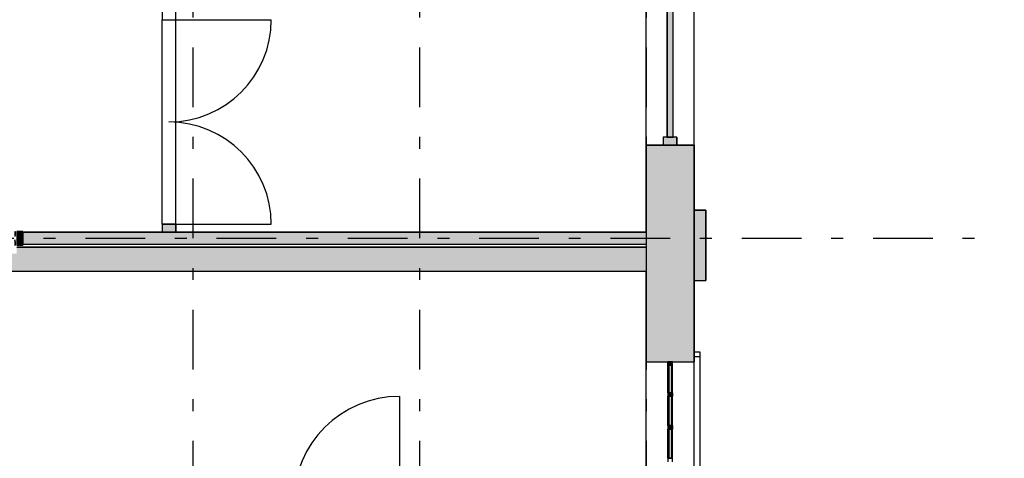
# Model space of a CAD drawing. Extents: x 2 to 87, y -108 to 11.
# Tile 167 of 256: x 44.38 to 52.63, y -49.25 to -45.57. Entities that reach past the tile are written whole.
import ezdxf

# ---------------------------------------------------------------- set-up
doc = ezdxf.new("R2010")
doc.units = 0
doc.header["$MEASUREMENT"] = 0
doc.linetypes.add('DASHDOT', pattern=[1, 0.5, -0.25, 0, -0.25])
for name, color, linetype in [('11', 7, 'CONTINUOUS'), ('16', 7, 'CONTINUOUS'), ('2', 7, 'CONTINUOUS'), ('25', 7, 'CONTINUOUS'), ('3', 7, 'CONTINUOUS'), ('5', 7, 'CONTINUOUS'), ('6', 7, 'CONTINUOUS'), ('8', 7, 'CONTINUOUS')]:
    doc.layers.add(name, color=color, linetype=linetype)

# ---------------------------------------------------------------- blocks, each defined once
blk = doc.blocks.new('*N59')
at = {"layer": '3', "color": 62, "linetype": 'Continuous'}
for p, q in [((-0.057, 0.067), (-0.057, 0)), ((-0.057, 0.067), (0.057, 0.067)), ((-0.057, 0), (0.057, 0)), ((0.057, 0.067), (0.057, 0))]:
    blk.add_line(p, q, dxfattribs=at)
for points in [[(-0.057, 0.067), (-0.057, 0.067), (-0.057, 0)], [(-0.057, 0.067), (0.057, 0.067), (0.057, 0)], [(-0.057, 0.067), (-0.057, 0), (0.057, 0)], [(0.057, 0.067), (0.057, 0.067), (0.057, 0)]]:
    blk.add_solid(points, dxfattribs=at)
blk = doc.blocks.new('*N71')
at = {"layer": '3', "color": 62, "linetype": 'Continuous'}
for p, q in [((-0.067, 0.057), (-0.0625, 0.057)), ((-0.067, 0.057), (-0.067, 0.0278)), ((-0.067, 0.0278), (-0.067, 0.0158)), ((-0.0657, 0.0158), (-0.067, 0.0145)), ((-0.067, 0.0145), (-0.067, 0.0158)), ((-0.0625, 0.0278), (-0.0657, 0.0158)), ((-0.0625, 0.057), (-0.0625, 0.0278)), ((-0.05, 0.057), (0, 0.057)), ((-0.05, 0.057), (-0.05, 0.0278)), ((-0.05, 0.0278), (-0.05, 0.0158)), ((-0.05, 0.0158), (-0.05, 0.0145)), ((-0.05, 0.0145), (-0.05, -0.0145)), ((0, 0.057), (0, 0.0278)), ((0, 0.0278), (0, 0.0158)), ((0, 0.0158), (0, 0.0145)), ((0, 0.0145), (0, -0.0145)), ((-0.067, -0.0145), (-0.067, -0.0277)), ((-0.0625, -0.0277), (-0.067, -0.0145)), ((-0.067, -0.0277), (-0.067, -0.057)), ((-0.067, -0.057), (-0.0657, -0.057)), ((-0.0657, -0.057), (-0.0625, -0.057)), ((-0.0625, -0.0277), (-0.0625, -0.057)), ((-0.05, -0.0145), (-0.05, -0.0277)), ((-0.05, -0.0277), (-0.05, -0.057)), ((-0.05, -0.057), (0, -0.057)), ((0, -0.0145), (0, -0.0277)), ((0, -0.0277), (0, -0.057))]:
    blk.add_line(p, q, dxfattribs=at)
for points in [[(-0.067, 0.057), (-0.067, 0.057), (-0.0625, 0.057)], [(-0.067, 0.057), (-0.067, 0.0278), (-0.0625, 0.0278)], [(-0.067, 0.057), (-0.0625, 0.057), (-0.0625, 0.0278)], [(-0.067, 0.0278), (-0.067, 0.0158), (-0.0657, 0.0158)], [(-0.067, 0.0278), (-0.0625, 0.0278), (-0.0657, 0.0158)], [(-0.067, 0.0158), (-0.0657, 0.0158), (-0.067, 0.0145)], [(-0.05, 0.057), (-0.05, 0.057), (0, 0.057)], [(-0.05, 0.057), (-0.05, 0.0278), (0, 0.0278)], [(-0.05, 0.057), (0, 0.057), (0, 0.0278)], [(-0.05, 0.0278), (-0.05, 0.0158), (0, 0.0158)], [(-0.05, 0.0278), (0, 0.0278), (0, 0.0158)], [(-0.05, 0.0158), (-0.05, 0.0145), (0, 0.0145)], [(-0.05, 0.0158), (0, 0.0158), (0, 0.0145)], [(-0.05, 0.0145), (-0.05, -0.0145), (0, -0.0145)], [(-0.05, 0.0145), (0, 0.0145), (0, -0.0145)], [(-0.067, -0.0145), (-0.067, -0.0277), (-0.0625, -0.0277)], [(-0.067, -0.0277), (-0.067, -0.057), (-0.0625, -0.057)], [(-0.067, -0.0277), (-0.0625, -0.0277), (-0.0625, -0.057)], [(-0.067, -0.057), (-0.067, -0.057), (-0.0657, -0.057)], [(-0.0657, -0.057), (-0.0657, -0.057), (-0.0625, -0.057)], [(-0.05, -0.0145), (-0.05, -0.0277), (0, -0.0277)], [(-0.05, -0.0145), (0, -0.0145), (0, -0.0277)], [(-0.05, -0.0277), (-0.05, -0.057), (0, -0.057)], [(-0.05, -0.0277), (0, -0.0277), (0, -0.057)], [(-0.05, -0.057), (-0.05, -0.057), (0, -0.057)]]:
    blk.add_solid(points, dxfattribs=at)
blk = doc.blocks.new('*N152')
at = {"layer": '11', "color": 62, "linetype": 'Continuous'}
for p, q in [((-0.025, -0.583), (-0.025, 0.583)), ((-0.025, 0.583), (0.025, 0.583)), ((0.025, -0.583), (0.025, 0.583)), ((-0.025, -0.583), (0.025, -0.583))]:
    blk.add_line(p, q, dxfattribs=at)
for points in [[(-0.025, -0.583), (-0.025, -0.583), (-0.025, 0.583)], [(-0.025, -0.583), (0.025, -0.583), (0.025, 0.583)], [(-0.025, -0.583), (-0.025, 0.583), (0.025, 0.583)], [(0.025, -0.583), (0.025, -0.583), (0.025, 0.583)]]:
    blk.add_solid(points, dxfattribs=at)
blk = doc.blocks.new('*N157')
at = {"layer": '25', "color": 62, "linetype": 'Continuous'}
for p, q in [((50.0276, -47.171), (50.1276, -47.171)), ((50.0276, -47.171), (50.0276, -47.7631)), ((50.1276, -47.171), (50.1276, -47.7631)), ((50.0276, -47.7631), (50.1276, -47.7631))]:
    blk.add_line(p, q, dxfattribs=at)
for points in [[(50.0276, -47.171), (50.0276, -47.171), (50.1276, -47.171)], [(50.0276, -47.171), (50.0276, -47.7631), (50.1276, -47.7631)], [(50.0276, -47.171), (50.1276, -47.171), (50.1276, -47.7631)], [(50.0276, -47.7631), (50.0276, -47.7631), (50.1276, -47.7631)]]:
    blk.add_solid(points, dxfattribs=at)
blk = doc.blocks.new('*N466')
at = {"layer": '11', "color": 62, "linetype": 'Continuous'}
for p, q in [((0.0145, 0.115), (-0.0105, 0.115)), ((-0.0105, 0.115), (-0.0105, -0.115)), ((0.0145, 0.115), (0.0145, -0.115)), ((0.0145, -0.115), (-0.0105, -0.115))]:
    blk.add_line(p, q, dxfattribs=at)
for points in [[(0.0145, 0.115), (-0.0105, 0.115), (-0.0105, -0.115)], [(0.0145, 0.115), (0.0145, -0.115), (-0.0105, -0.115)], [(-0.0105, 0.115), (-0.0105, 0.115), (-0.0105, -0.115)], [(0.0145, 0.115), (0.0145, 0.115), (0.0145, -0.115)]]:
    blk.add_solid(points, dxfattribs=at)
blk = doc.blocks.new('*N468')
at = {"layer": '3', "color": 62, "linetype": 'Continuous'}
for p, q in [((-0.02, -0.03), (-0.02, 0)), ((-0.02, 0), (0.02, 0)), ((0.02, -0.03), (0.02, 0)), ((-0.02, -0.03), (0.02, -0.03))]:
    blk.add_line(p, q, dxfattribs=at)
for points in [[(-0.02, -0.03), (-0.02, -0.03), (-0.02, 0)], [(-0.02, -0.03), (0.02, -0.03), (0.02, 0)], [(-0.02, -0.03), (-0.02, 0), (0.02, 0)], [(0.02, -0.03), (0.02, -0.03), (0.02, 0)]]:
    blk.add_solid(points, dxfattribs=at)
blk = doc.blocks.new('*N469')
at = {"layer": '11', "color": 62, "linetype": 'Continuous'}
for p, q in [((0.0145, 0.1225), (-0.0105, 0.1225)), ((-0.0105, 0.1225), (-0.0105, -0.1225)), ((0.0145, 0.1225), (0.0145, -0.1225)), ((0.0145, -0.1225), (-0.0105, -0.1225))]:
    blk.add_line(p, q, dxfattribs=at)
for points in [[(0.0145, 0.1225), (-0.0105, 0.1225), (-0.0105, -0.1225)], [(0.0145, 0.1225), (0.0145, -0.1225), (-0.0105, -0.1225)], [(-0.0105, 0.1225), (-0.0105, 0.1225), (-0.0105, -0.1225)], [(0.0145, 0.1225), (0.0145, 0.1225), (0.0145, -0.1225)]]:
    blk.add_solid(points, dxfattribs=at)
blk = doc.blocks.new('*N470')
at = {"layer": '3', "color": 62, "linetype": 'Continuous'}
for p, q in [((-0.02, 0.015), (-0.02, -0.015)), ((-0.02, 0.015), (0.02, 0.015)), ((0.02, 0.015), (0.02, -0.015)), ((-0.02, -0.015), (0.02, -0.015))]:
    blk.add_line(p, q, dxfattribs=at)
for points in [[(-0.02, 0.015), (-0.02, 0.015), (-0.02, -0.015)], [(-0.02, 0.015), (0.02, 0.015), (0.02, -0.015)], [(-0.02, 0.015), (-0.02, -0.015), (0.02, -0.015)], [(0.02, 0.015), (0.02, 0.015), (0.02, -0.015)]]:
    blk.add_solid(points, dxfattribs=at)
blk = doc.blocks.new('*N473')
at = {"layer": '11', "color": 62, "linetype": 'Continuous'}
for p, q in [((0.0145, 0.1225), (-0.0105, 0.1225)), ((-0.0105, 0.1225), (-0.0105, -0.1225)), ((0.0145, 0.1225), (0.0145, -0.1225)), ((0.0145, -0.1225), (-0.0105, -0.1225))]:
    blk.add_line(p, q, dxfattribs=at)
for points in [[(0.0145, 0.1225), (-0.0105, 0.1225), (-0.0105, -0.1225)], [(0.0145, 0.1225), (0.0145, -0.1225), (-0.0105, -0.1225)], [(-0.0105, 0.1225), (-0.0105, 0.1225), (-0.0105, -0.1225)], [(0.0145, 0.1225), (0.0145, 0.1225), (0.0145, -0.1225)]]:
    blk.add_solid(points, dxfattribs=at)
blk = doc.blocks.new('*N474')
at = {"layer": '3', "color": 62, "linetype": 'Continuous'}
for p, q in [((-0.02, 0.015), (-0.02, -0.015)), ((-0.02, 0.015), (0.02, 0.015)), ((0.02, 0.015), (0.02, -0.015)), ((-0.02, -0.015), (0.02, -0.015))]:
    blk.add_line(p, q, dxfattribs=at)
for points in [[(-0.02, 0.015), (-0.02, 0.015), (-0.02, -0.015)], [(-0.02, 0.015), (0.02, 0.015), (0.02, -0.015)], [(-0.02, 0.015), (-0.02, -0.015), (0.02, -0.015)], [(0.02, 0.015), (0.02, 0.015), (0.02, -0.015)]]:
    blk.add_solid(points, dxfattribs=at)
blk = doc.blocks.new('*N521')
at = {"layer": '3', "color": 62, "linetype": 'Continuous'}
for p, q in [((0.057, 0.067), (-0.057, 0.067)), ((-0.057, 0.067), (-0.057, 0)), ((0.057, 0), (-0.057, 0)), ((0.057, 0.067), (0.057, 0))]:
    blk.add_line(p, q, dxfattribs=at)
for points in [[(0.057, 0.067), (-0.057, 0.067), (-0.057, 0)], [(0.057, 0.067), (0.057, 0), (-0.057, 0)], [(-0.057, 0.067), (-0.057, 0.067), (-0.057, 0)], [(0.057, 0.067), (0.057, 0.067), (0.057, 0)]]:
    blk.add_solid(points, dxfattribs=at)

msp = doc.modelspace()

# ---------------------------------------------------------------- linework, layer by layer
at = {"layer": '11', "color": 62, "linetype": 'Continuous'}
for p, q in [((49.8026, -45.3926), (49.8026, -46.5586)), ((49.8526, -46.5586), (49.8526, -45.3926)), ((49.8026, -46.5586), (49.8526, -46.5586)), ((49.8171, -48.4731), (49.8171, -48.7031)), ((49.8421, -48.4731), (49.8171, -48.4731)), ((49.8421, -48.7031), (49.8421, -48.4731)), ((49.8171, -48.7031), (49.8421, -48.7031)), ((49.8171, -48.7331), (49.8171, -48.9781)), ((49.8421, -48.7331), (49.8171, -48.7331)), ((49.8421, -48.9781), (49.8421, -48.7331)), ((49.8171, -48.9781), (49.8421, -48.9781)), ((49.8171, -49.0081), (49.8171, -49.2531)), ((49.8421, -49.0081), (49.8171, -49.0081)), ((49.8421, -49.2531), (49.8421, -49.0081)), ((49.8171, -49.2531), (49.8421, -49.2531))]:
    msp.add_line(p, q, dxfattribs=at)
at = {"layer": '16', "color": 62, "linetype": 'Continuous'}
msp.add_line((47.5597, -48.7335), (47.5597, -49.6195), dxfattribs=at)
msp.add_arc((47.5597, -49.6195), 0.886, 90, 180, dxfattribs=at)
at = {"layer": '2', "color": 62, "linetype": 'Continuous'}
for p, q in [((49.6276, -47.3575), (49.6276, -44.5706)), ((50.0276, -84.2921), (50.0276, -44.5706)), ((50.0276, -46.6256), (49.6276, -46.6256)), ((50.1276, -47.171), (50.0276, -47.171)), ((50.0276, -47.171), (50.0276, -47.7631)), ((50.1276, -47.7631), (50.1276, -47.171)), ((49.6276, -47.4575), (49.6276, -47.4836)), ((49.6276, -49.6195), (49.6276, -47.6836)), ((50.0276, -47.7631), (50.1276, -47.7631)), ((50.0276, -48.3601), (50.0776, -48.3601)), ((50.0276, -48.4001), (50.0776, -48.4001)), ((50.0776, -48.3601), (50.0776, -48.4001)), ((50.0776, -48.4001), (50.0776, -49.5701)), ((49.6276, -48.4431), (50.0276, -48.4431))]:
    msp.add_line(p, q, dxfattribs=at)
at = {"layer": '25', "color": 62, "linetype": 'Continuous'}
for p, q in [((49.6276, -46.6256), (50.0276, -46.6256)), ((49.6276, -46.6256), (49.6276, -47.6836)), ((50.0276, -46.6256), (50.0276, -47.6836)), ((44.4026, -47.3575), (49.6276, -47.3575)), ((44.4026, -47.3575), (44.4026, -47.3797)), ((44.4026, -47.3797), (44.4026, -47.3917)), ((44.4026, -47.3917), (44.4026, -47.4005)), ((44.4026, -47.4005), (44.4026, -47.4006)), ((44.4026, -47.4006), (44.4026, -47.4037)), ((44.4026, -47.4037), (44.4026, -47.4112)), ((44.4026, -47.4112), (44.4026, -47.4115)), ((44.4026, -47.4115), (44.4026, -47.4144)), ((44.4026, -47.4144), (44.4026, -47.4227)), ((44.4026, -47.4227), (44.4026, -47.4232)), ((44.4026, -47.4232), (44.4026, -47.4352)), ((44.4026, -47.4352), (44.4026, -47.4373)), ((44.4026, -47.4373), (44.4026, -47.4575)), ((49.6276, -47.3575), (49.6276, -47.3797)), ((49.6276, -47.3797), (49.6276, -47.3917)), ((49.6276, -47.3917), (49.6276, -47.4005)), ((49.6276, -47.4005), (49.6276, -47.4006)), ((49.6276, -47.4006), (49.6276, -47.4037)), ((49.6276, -47.4037), (49.6276, -47.4112)), ((49.6276, -47.4112), (49.6276, -47.4115)), ((49.6276, -47.4115), (49.6276, -47.4144)), ((49.6276, -47.4144), (49.6276, -47.4227)), ((49.6276, -47.4227), (49.6276, -47.4232)), ((49.6276, -47.4232), (49.6276, -47.4352)), ((49.6276, -47.4352), (49.6276, -47.4373)), ((49.6276, -47.4373), (49.6276, -47.4575)), ((44.3526, -47.4836), (49.6276, -47.4836)), ((44.4026, -47.4575), (45.8568, -47.4575)), ((45.8568, -47.4575), (48.4345, -47.4575)), ((48.4345, -47.4575), (49.6276, -47.4575)), ((49.6276, -47.4836), (49.6276, -47.5375)), ((49.6276, -47.5375), (49.6276, -47.6836)), ((42.5276, -47.6836), (45.8568, -47.6836)), ((45.8568, -47.6836), (48.4345, -47.6836)), ((48.4345, -47.6836), (49.6276, -47.6836)), ((49.6276, -47.6836), (49.6276, -48.4431)), ((50.0276, -47.6836), (50.0276, -48.4431)), ((49.6276, -48.4431), (50.0276, -48.4431))]:
    msp.add_line(p, q, dxfattribs=at)
for points in [[(49.6276, -46.6256), (49.6276, -46.6256), (50.0276, -46.6256)], [(49.6276, -46.6256), (49.6276, -47.6836), (50.0276, -47.6836)], [(49.6276, -46.6256), (50.0276, -46.6256), (50.0276, -47.6836)], [(44.4026, -47.3575), (44.4026, -47.3575), (49.6276, -47.3575)], [(44.4026, -47.3575), (44.4026, -47.3797), (49.6276, -47.3797)], [(44.4026, -47.3575), (49.6276, -47.3575), (49.6276, -47.3797)], [(44.4026, -47.3797), (44.4026, -47.3917), (49.6276, -47.3917)], [(44.4026, -47.3797), (49.6276, -47.3797), (49.6276, -47.3917)], [(44.4026, -47.3917), (44.4026, -47.4005), (49.6276, -47.4005)], [(44.4026, -47.3917), (49.6276, -47.3917), (49.6276, -47.4005)], [(44.4026, -47.4005), (44.4026, -47.4006), (49.6276, -47.4006)], [(44.4026, -47.4005), (49.6276, -47.4005), (49.6276, -47.4006)], [(44.4026, -47.4006), (44.4026, -47.4037), (49.6276, -47.4037)], [(44.4026, -47.4006), (49.6276, -47.4006), (49.6276, -47.4037)], [(44.4026, -47.4037), (44.4026, -47.4112), (49.6276, -47.4112)], [(44.4026, -47.4037), (49.6276, -47.4037), (49.6276, -47.4112)], [(44.4026, -47.4112), (44.4026, -47.4115), (49.6276, -47.4115)], [(44.4026, -47.4112), (49.6276, -47.4112), (49.6276, -47.4115)], [(44.4026, -47.4115), (44.4026, -47.4144), (49.6276, -47.4144)], [(44.4026, -47.4115), (49.6276, -47.4115), (49.6276, -47.4144)], [(44.4026, -47.4144), (44.4026, -47.4227), (49.6276, -47.4227)], [(44.4026, -47.4144), (49.6276, -47.4144), (49.6276, -47.4227)], [(44.4026, -47.4227), (44.4026, -47.4232), (49.6276, -47.4232)], [(44.4026, -47.4227), (49.6276, -47.4227), (49.6276, -47.4232)], [(44.4026, -47.4232), (44.4026, -47.4352), (49.6276, -47.4352)], [(44.4026, -47.4232), (49.6276, -47.4232), (49.6276, -47.4352)], [(44.4026, -47.4352), (44.4026, -47.4373), (49.6276, -47.4373)], [(44.4026, -47.4352), (49.6276, -47.4352), (49.6276, -47.4373)], [(44.4026, -47.4373), (44.4026, -47.4575), (49.6276, -47.4575)], [(44.4026, -47.4373), (49.6276, -47.4373), (49.6276, -47.4575)], [(44.3526, -47.4836), (44.3526, -47.4836), (49.6276, -47.4836)], [(44.3526, -47.4836), (44.3526, -47.5375), (49.6276, -47.5375)], [(44.3526, -47.4836), (49.6276, -47.4836), (49.6276, -47.5375)], [(44.4026, -47.4575), (44.4026, -47.4575), (45.8568, -47.4575)], [(45.8568, -47.4575), (45.8568, -47.4575), (48.4345, -47.4575)], [(48.4345, -47.4575), (48.4345, -47.4575), (49.6276, -47.4575)], [(42.5276, -47.5375), (42.5276, -47.6836), (49.6276, -47.6836)], [(42.5276, -47.5375), (49.6276, -47.5375), (49.6276, -47.6836)], [(42.5276, -47.6836), (42.5276, -47.6836), (45.8568, -47.6836)], [(45.8568, -47.6836), (45.8568, -47.6836), (48.4345, -47.6836)], [(48.4345, -47.6836), (48.4345, -47.6836), (49.6276, -47.6836)], [(49.6276, -47.6836), (49.6276, -48.4431), (50.0276, -48.4431)], [(49.6276, -47.6836), (50.0276, -47.6836), (50.0276, -48.4431)], [(49.6276, -48.4431), (49.6276, -48.4431), (50.0276, -48.4431)]]:
    msp.add_solid(points, dxfattribs=at)
at = {"layer": '3', "color": 62, "linetype": 'Continuous'}
for p, q in [((45.5706, -45.5075), (45.5706, -45.5745)), ((45.6846, -45.5745), (45.6846, -45.5075)), ((45.5706, -47.2905), (45.5706, -45.5745)), ((45.5706, -45.5745), (45.6846, -45.5745)), ((45.6846, -47.2905), (45.6846, -45.5745)), ((49.8846, -46.5586), (49.7706, -46.5586)), ((49.7706, -46.5586), (49.7706, -46.6256)), ((49.8846, -46.6256), (49.8846, -46.5586)), ((49.7706, -46.6256), (49.8846, -46.6256)), ((44.4026, -47.3505), (44.3526, -47.3505)), ((44.4026, -47.4645), (44.4026, -47.3505)), ((45.5706, -47.2905), (45.5706, -47.3575)), ((45.6846, -47.2905), (45.5706, -47.2905)), ((45.6846, -47.3575), (45.6846, -47.2905)), ((45.5706, -47.3575), (45.6846, -47.3575)), ((44.3526, -47.4645), (44.4026, -47.4645)), ((49.8076, -48.4431), (49.8076, -48.4731)), ((49.8476, -48.4431), (49.8076, -48.4431)), ((49.8076, -48.7031), (49.8076, -48.4731)), ((49.8076, -48.4731), (49.8476, -48.4731)), ((49.8476, -48.4731), (49.8476, -48.4431)), ((49.8476, -48.7031), (49.8476, -48.4731)), ((49.8076, -48.7031), (49.8076, -48.7331)), ((49.8476, -48.7031), (49.8076, -48.7031)), ((49.8076, -48.9781), (49.8076, -48.7331)), ((49.8076, -48.7331), (49.8476, -48.7331)), ((49.8476, -48.7331), (49.8476, -48.7031)), ((49.8476, -48.9781), (49.8476, -48.7331)), ((49.8076, -48.9781), (49.8076, -49.0081)), ((49.8476, -48.9781), (49.8076, -48.9781)), ((49.8476, -49.0081), (49.8476, -48.9781)), ((49.8076, -49.2531), (49.8076, -49.0081)), ((49.8076, -49.0081), (49.8476, -49.0081)), ((49.8476, -49.2531), (49.8476, -49.0081)), ((49.8076, -49.2531), (49.8076, -49.2831)), ((49.8476, -49.2531), (49.8076, -49.2531)), ((49.8476, -49.2831), (49.8476, -49.2531))]:
    msp.add_line(p, q, dxfattribs=at)
at = {"layer": '5', "color": 7, "linetype": 'DASHDOT'}
for p, q in [((45.8276, -7.3075), (45.8276, -96.5075)), ((47.7276, -7.3075), (47.7276, -96.5075)), ((49.6276, -7.3075), (49.6276, -96.5075)), ((7.5276, -47.4075), (52.6276, -47.4075))]:
    msp.add_line(p, q, dxfattribs=at)
at = {"layer": '6', "color": 62, "linetype": 'Continuous'}
for p, q in [((49.6276, -47.3575), (44.4026, -47.3575)), ((44.4026, -47.3575), (44.4026, -47.4575)), ((49.6276, -47.4836), (44.3526, -47.4836)), ((44.4026, -47.4575), (49.6276, -47.4575)), ((42.7276, -47.6836), (49.6276, -47.6836))]:
    msp.add_line(p, q, dxfattribs=at)
at = {"layer": '8', "color": 62, "linetype": 'Continuous'}
for p, q in [((45.6276, -45.5745), (46.4856, -45.5745)), ((45.6276, -47.2905), (46.4856, -47.2905))]:
    msp.add_line(p, q, dxfattribs=at)
for centre, start, end in [((45.6276, -45.5745), 270, 360), ((45.6276, -47.2905), 360, 90)]:
    msp.add_arc(centre, 0.858, start, end, dxfattribs=at)

# ---------------------------------------------------------------- block references
at = {"layer": '11', "color": 62, "linetype": 'Continuous'}
for name, p in [('*N152', (49.8276, -45.9756)), ('*N466', (49.8276, -48.5881)), ('*N473', (49.8276, -48.8556)), ('*N469', (49.8276, -49.1306))]:
    msp.add_blockref(name, p, dxfattribs=at)
at = {"layer": '25', "color": 62, "linetype": 'Continuous'}
msp.add_blockref('*N157', (0, 0), dxfattribs=at)
at = {"layer": '3', "color": 62, "linetype": 'Continuous'}
for name, p in [('*N521', (49.8276, -46.6256)), ('*N71', (44.4026, -47.4075)), ('*N59', (45.6276, -47.3575)), ('*N468', (49.8276, -48.4431)), ('*N474', (49.8276, -48.7181)), ('*N470', (49.8276, -48.9931))]:
    msp.add_blockref(name, p, dxfattribs=at)

doc.saveas('drawing.dxf')
